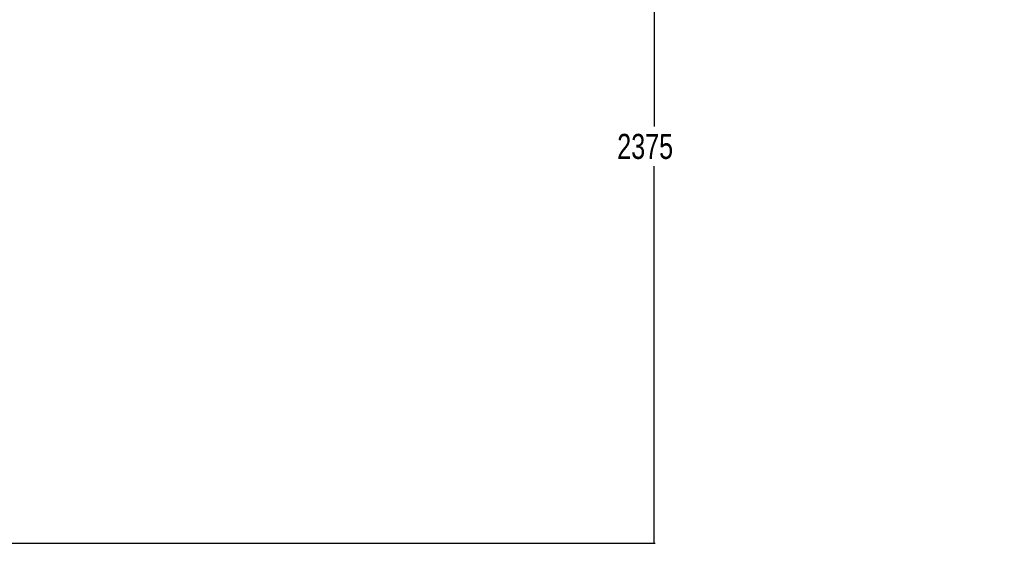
# Model space of a CAD drawing. Header units: millimetres. Extents: x 20 to 26560, y 16 to 17993.
# Tile 45 of 95: x 11079 to 16975, y 1897 to 5029. Entities that reach past the tile are written whole.
import ezdxf

# ---------------------------------------------------------------- set-up
doc = ezdxf.new("R2010")
doc.units = ezdxf.units.MM
doc.layers.add('COMPONENT_GEOMETRY', color=7, linetype='Continuous')
doc.styles.add('SLDTEXTSTYLE0', font='TXT', dxfattribs={"width": 0.75})
doc.dimstyles.new('SLDDIMSTYLE0', dxfattribs={"dimtxt": 150, "dimasz": 6.604, "dimexe": 0, "dimexo": 0.0625, "dimgap": 37.5, "dimtad": 0, "dimtih": 1, "dimtoh": 1, "dimdec": 0, "dimlfac": 0.5, "dimrnd": 1e-09, "dimzin": 12, "dimdsep": 46, "dimtxsty": 'SLDTEXTSTYLE0', "dimsah": 1, "dimcen": 0.09, "dimadec": 0, "dimazin": 3, "dimtfac": 1, "dimtdec": 0, "dimtofl": 0, "dimtmove": 0, "dimatfit": 3, "dimfxl": 1, "dimfrac": 2, "dimtolj": 1, "dimtzin": 12, "dimarcsym": 0})

# ---------------------------------------------------------------- blocks, each defined once
blk = doc.blocks.new('_D_3')
at = {"layer": 'COMPONENT_GEOMETRY', "color": 7, "ltscale": 2}
for p, q in [((16972.6, 6647.7), (14872.6, 6647.7)), ((14879, 6647.7), (14879, 4391.4)), ((14879, 1897), (14879, 4153.3)), ((10030.4, 1897), (14885.3, 1897))]:
    blk.add_line(p, q, dxfattribs=at)
for points in [[(14879, 6647.7), (14878, 6641), (14880, 6641)], [(14879, 1897), (14880, 1903.6), (14878, 1903.6)]]:
    blk.add_solid(points, dxfattribs=at)
at = {"layer": 'COMPONENT_GEOMETRY', "color": 7, "ltscale": 2, "insert": (14657.3, 4346.6), "char_height": 150, "attachment_point": 1, "style": 'SLDTEXTSTYLE0'}
blk.add_mtext('2375', dxfattribs=at)

msp = doc.modelspace()

# ---------------------------------------------------------------- dimensions: what is measured, and where the dimension line sits
at = {"layer": 'COMPONENT_GEOMETRY', "color": 7, "ltscale": 2}
dim = msp.add_linear_dim(base=(14879, 1897.03), p1=(16975.12, 6647.65), p2=(10027.82, 1897.03), angle=90, dimstyle='SLDDIMSTYLE0', dxfattribs=at)
dim.commit()
dim.dimension.update_dxf_attribs({"geometry": '_D_3', "text_midpoint": (14879, 4272.34), "dimtype": 160})

doc.saveas('drawing.dxf')
